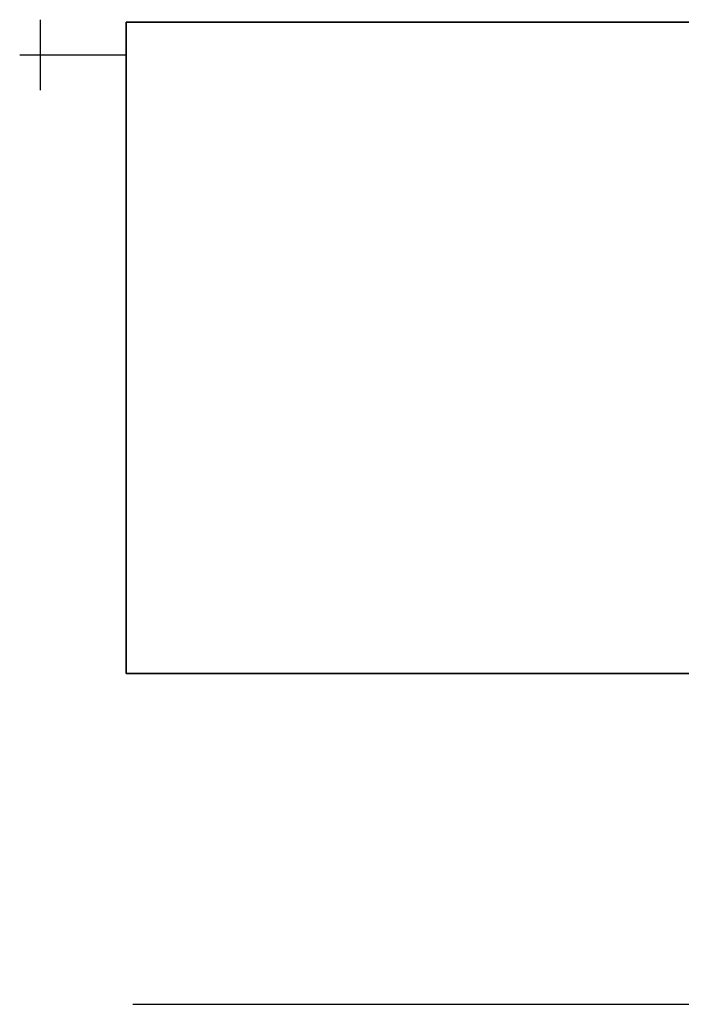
# Model space of a CAD drawing. Header units: millimetres. Extents: x 14365 to 105143, y -126377 to -22383.
# Tile 1 of 191: x 31754 to 32263, y -126377 to -125621. Entities that reach past the tile are written whole.
import ezdxf

# ---------------------------------------------------------------- set-up
doc = ezdxf.new("R2010")
doc.units = ezdxf.units.MM
doc.layers.add('UT_SCHÉMA_SYMBOLY', color=7, linetype='Continuous', lineweight=25)
doc.layers.add('UT_ZAŘÍZENÍ - OT', color=3, linetype='Continuous', lineweight=35)

msp = doc.modelspace()

# ---------------------------------------------------------------- linework, layer by layer
at = {"ltscale": 8}
msp.add_line((31841.29, -126377.19), (105085.12, -126377.19), dxfattribs=at)
at = {"layer": 'UT_SCHÉMA_SYMBOLY'}
for p, q in [((31770.32, -125675.27), (31770.32, -125621.27)), ((31754.32, -125648.27), (31836.2, -125648.27))]:
    msp.add_line(p, q, dxfattribs=at)
at = {"layer": 'UT_ZAŘÍZENÍ - OT', "linetype": 'Continuous'}
for p, q in [((31836.2, -125623.27), (31836.2, -126123.27)), ((32536.2, -125623.27), (31836.2, -125623.27)), ((31836.2, -126123.27), (32536.2, -126123.27))]:
    msp.add_line(p, q, dxfattribs=at)

doc.saveas('drawing.dxf')
